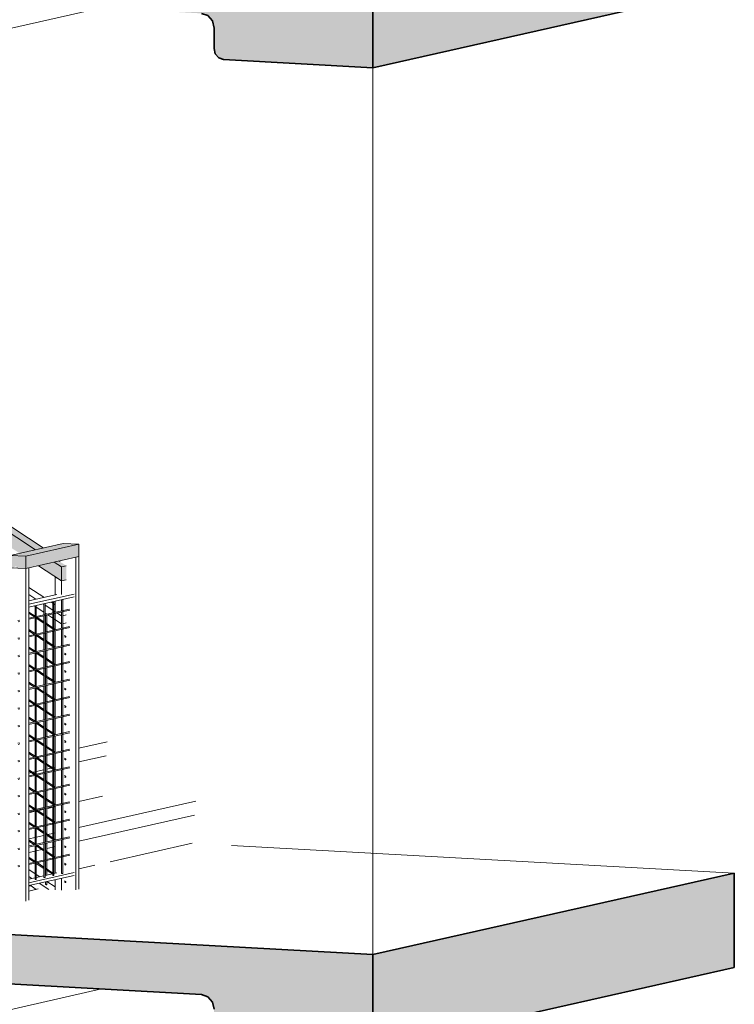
# Model space of a CAD drawing. Header units: millimetres. Extents: x -35550 to -1797, y -2320 to 9844.
# Tile 81 of 96: x -7031 to -5005, y 2009 to 4802. Entities that reach past the tile are written whole.
import ezdxf

# ---------------------------------------------------------------- set-up
doc = ezdxf.new("R2010")
doc.units = ezdxf.units.MM
for name, color, linetype, lineweight in [('Balusters', 7, 'Continuous', 18), ('Generic Models', 7, 'Continuous', 18), ('Generic Models-6', 7, 'Continuous', 35), ('Railings', 7, 'Continuous', 18), ('Rails-2', 7, 'Continuous', 18), ('Section Boxes', 7, 'Continuous', 9), ('Stairs', 7, 'Continuous', 18)]:
    doc.layers.add(name, color=color, linetype=linetype, lineweight=lineweight)
for name, color, linetype, lineweight, true_color in [('Generic Models-5', 9, 'Continuous', 18, 0x808080), ('Railings-1', 7, 'Continuous', 18, 0xbd9e5e), ('Rails-1', 7, 'Continuous', 18, 0xbd9e5e)]:
    doc.layers.add(name, color=color, linetype=linetype, lineweight=lineweight, true_color=true_color)

# ---------------------------------------------------------------- blocks, each defined once
blk = doc.blocks.new('Stair - Stairs-1786715-3D - trepikoda')
at = {"layer": 'Stairs'}
for p, q in [((29105.6, 2735.6), (29186.1, 2753.8)), ((28987.3, 2709), (29006.6, 2713.3)), ((29009.4, 2714), (29011.4, 2714.4)), ((29014.4, 2715.1), (29031.6, 2719)), ((29034.5, 2719.6), (29038.6, 2720.5)), ((29182.7, 2714.2), (29105.6, 2696.9)), ((29182.7, 2714.2), (29105.6, 2696.9)), ((28963.8, 2703.7), (28981.6, 2707.7)), ((29038.6, 2681.8), (29034.5, 2680.8)), ((29038.6, 2681.8), (29034.5, 2680.8)), ((28971, 2666.5), (28963.8, 2664.9)), ((28971, 2666.5), (28963.8, 2664.9)), ((28981.6, 2668.9), (28975, 2667.4)), ((28981.6, 2668.9), (28975, 2667.4)), ((29006.6, 2674.5), (28984.4, 2669.5)), ((29006.6, 2674.5), (28984.4, 2669.5)), ((29011.4, 2675.6), (29009.4, 2675.2)), ((29011.4, 2675.6), (29009.4, 2675.2)), ((29027.4, 2679.2), (29014.4, 2676.3)), ((29027.4, 2679.2), (29014.4, 2676.3)), ((29172.7, 2599.9), (29105.6, 2584.8)), ((29038.6, 2569.7), (29034.5, 2568.8)), ((29105.6, 2510.6), (29437.1, 2585.4)), ((28981.6, 2556.9), (28963.8, 2552.9)), ((28985.4, 2557.7), (28984.4, 2557.5)), ((29006.6, 2562.5), (28989.3, 2558.6)), ((29011.5, 2563.6), (29009.4, 2563.1)), ((29031.6, 2568.2), (29014.4, 2564.3)), ((29433.6, 2545.8), (29105.6, 2471.9)), ((29433.6, 2545.8), (29105.6, 2471.9)), ((28984.5, 2483.4), (29006.6, 2488.3)), ((29009.6, 2489), (29011.5, 2489.4)), ((29017.1, 2490.7), (29031.6, 2494)), ((29034.6, 2494.6), (29038.6, 2495.5)), ((28963.8, 2478.7), (28981.6, 2482.7)), ((28981.6, 2443.9), (28963.8, 2439.9)), ((28981.6, 2443.9), (28963.8, 2439.9)), ((29000.8, 2448.2), (28984.5, 2444.6)), ((29000.8, 2448.2), (28984.5, 2444.6)), ((29006.6, 2449.5), (29004.7, 2449.1)), ((29006.6, 2449.5), (29004.7, 2449.1)), ((29011.5, 2450.6), (29009.6, 2450.2)), ((29011.5, 2450.6), (29009.6, 2450.2)), ((29031.6, 2455.2), (29014.4, 2451.3)), ((29031.6, 2455.2), (29014.4, 2451.3)), ((29038.6, 2456.8), (29034.6, 2455.9)), ((29038.6, 2456.8), (29034.6, 2455.9))]:
    blk.add_line(p, q, dxfattribs=at)
blk = doc.blocks.new('Generic Models 28 - Generic Models 27-1786893-3D - trepikoda')
at = {"layer": 'Generic Models-5'}
for points in [[(29939.4, 1883.2), (30964.2, 2114.2), (30964.2, 2381.3), (29939.4, 2150.3)], [(29939.4, 1883.2), (29939.4, 2150.3), (28406.8, 2234.9), (28406.8, 2190.2), (28602, 2179.4), (28602, 1949.2), (28684.1, 1944.7), (28703.2, 1949.2), (28717, 1961.8), (28724, 1981), (28731.9, 2042.8), (28738.2, 2059.9), (28751, 2071.6), (28767.4, 2075.1), (29453, 2037.3), (29470.9, 2030.9), (29484.1, 2015.7), (29488.9, 1995.5), (29488.9, 1937.9), (29492.5, 1922.8), (29502.3, 1911.3), (29515.8, 1906.6), (29783.7, 1891.8)]]:
    blk.add_hatch(color=256, dxfattribs=at).paths.add_polyline_path(points, flags=0)
at = {"layer": 'Generic Models'}
for p, q in [((29426.7, 2466.1), (29194.8, 2413.9)), ((29538.1, 2460), (30964.2, 2381.3)), ((29150.5, 2403.9), (29105.6, 2393.8)), ((28963.8, 2345), (28970.7, 2344.6)), ((28963.8, 2330.6), (28990.2, 2336.5)), ((28694, 1945.5), (29170.2, 2052.9))]:
    blk.add_line(p, q, dxfattribs=at)
at = {"layer": 'Generic Models-6'}
for p, q in [((30964.2, 2381.3), (29939.4, 2150.3)), ((30964.2, 2114.2), (30964.2, 2381.3)), ((29939.4, 2150.3), (28406.8, 2234.9)), ((29939.4, 1883.2), (29939.4, 2150.3)), ((29939.4, 1883.2), (30964.2, 2114.2)), ((28767.4, 2075.1), (29453, 2037.3))]:
    blk.add_line(p, q, dxfattribs=at)
blk.add_polyline3d([(29453, 2037.3, 0), (29470.9, 2030.9, 0), (29484.1, 2015.7, 0), (29488.9, 1995.5, 0)], dxfattribs=at)
blk = doc.blocks.new('Generic Models 29 - Generic Models 27-1787128-3D - trepikoda')
at = {"layer": 'Generic Models-5'}
for points in [[(29939.4, 4665.8), (30964.2, 4896.7), (30964.2, 5163.8), (29939.4, 4932.9)], [(29939.4, 4665.8), (29939.4, 4932.9), (28329.2, 5021.7), (28333, 4976.8), (28602, 4961.9), (28602, 4731.8), (28684.1, 4727.3), (28703.2, 4731.8), (28717, 4744.3), (28724, 4763.5), (28731.9, 4825.4), (28738.2, 4842.5), (28751, 4854.1), (28767.4, 4857.6), (29453, 4819.8), (29470.9, 4813.5), (29484.1, 4798.2), (29488.9, 4778.1), (29488.9, 4720.4), (29492.5, 4705.3), (29502.3, 4693.9), (29515.8, 4689.1), (29822.1, 4672.2)]]:
    blk.add_hatch(color=256, dxfattribs=at).paths.add_polyline_path(points, flags=0)
at = {"layer": 'Generic Models'}
blk.add_line((28694, 4728.1), (29170.2, 4835.4), dxfattribs=at)
at = {"layer": 'Generic Models-6'}
for p, q in [((29939.4, 4665.8), (29939.4, 4932.9)), ((29939.4, 4665.8), (30964.2, 4896.7)), ((29488.9, 4778.1), (29488.9, 4720.4)), ((29515.8, 4689.1), (29939.4, 4665.8))]:
    blk.add_line(p, q, dxfattribs=at)
for points in [[(29453, 4819.8, 0), (29470.9, 4813.5, 0), (29484.1, 4798.2, 0), (29488.9, 4778.1, 0)], [(29488.9, 4720.4, 0), (29492.5, 4705.3, 0), (29502.3, 4693.9, 0), (29515.8, 4689.1, 0)]]:
    blk.add_polyline3d(points, dxfattribs=at)
blk = doc.blocks.new('Railing - 3mm-V125-3D - trepikoda')
at = {"layer": 'Balusters'}
for p, q in [((29011.4, 3115), (29011.4, 3117.9)), ((29011.4, 3065.3), (29011.4, 3112.4)), ((29014.4, 3113.2), (29014.4, 3066)), ((29011.4, 3015.7), (29011.4, 3062.7)), ((29014.4, 3063.5), (29014.4, 3016.3)), ((29011.4, 2966), (29011.4, 3013)), ((29014.4, 3013.8), (29014.4, 2966.6)), ((29011.4, 2916.3), (29011.4, 2963.3)), ((29014.4, 2964.1), (29014.4, 2917)), ((29011.4, 2866.6), (29011.4, 2913.6)), ((29014.4, 2914.4), (29014.4, 2867.3)), ((29011.4, 2816.9), (29011.4, 2863.9)), ((29014.4, 2864.7), (29014.4, 2817.6)), ((29011.4, 2767.2), (29011.4, 2814.2)), ((29014.4, 2815), (29014.4, 2767.9)), ((29011.4, 2717.5), (29011.4, 2764.6)), ((29014.4, 2765.3), (29014.4, 2718.2)), ((29011.4, 2667.8), (29011.4, 2714.9)), ((29014.4, 2715.7), (29014.4, 2668.5)), ((29011.4, 2618.2), (29011.4, 2665.2)), ((29014.4, 2666), (29014.4, 2618.8)), ((29011.4, 2568.5), (29011.4, 2615.5)), ((29014.4, 2616.3), (29014.4, 2569.1)), ((29011.4, 2518.8), (29011.4, 2565.8)), ((29014.4, 2566.6), (29014.4, 2519.4)), ((29011.4, 2469.1), (29011.4, 2516.1)), ((29014.4, 2516.9), (29014.4, 2469.8)), ((29011.4, 2419.4), (29011.4, 2466.4)), ((29014.4, 2467.2), (29014.4, 2420.1)), ((29011.4, 2374.9), (29011.4, 2416.7)), ((29014.4, 2417.5), (29014.4, 2375.6)), ((29011.4, 2350), (29011.4, 2356.9)), ((29014.4, 2357.6), (29014.4, 2348.6))]:
    blk.add_line(p, q, dxfattribs=at)
for points in [[(29012.2, 2349.2, 0), (29011.7, 2349.6, 0), (29011.4, 2349.9, 0), (29011.5, 2350.1, 0)], [(29014.4, 2348.7, 0), (29014.4, 2348.5, 0), (29014.1, 2348.4, 0), (29013.5, 2348.5, 0), (29012.9, 2348.8, 0), (29012.2, 2349.2, 0)]]:
    blk.add_polyline3d(points, dxfattribs=at)
blk = doc.blocks.new('Railing - 20x50mm-V127-3D - trepikoda')
at = {"layer": 'Balusters'}
for p, q in [((29038.6, 3222.2), (29056.6, 3210.4)), ((29038.6, 3171.1), (29038.6, 3222.2)), ((29056.6, 3210.4), (29069.9, 3213.4)), ((29056.6, 3171.3), (29056.6, 3210.4)), ((29056.6, 3125.4), (29056.6, 3157.1)), ((29038.6, 3121.2), (29038.6, 3153.1)), ((29038.6, 3071.5), (29038.6, 3118.6)), ((29056.6, 3075.7), (29056.6, 3122.4)), ((29056.6, 3026), (29056.6, 3072.7)), ((29038.6, 3021.8), (29038.6, 3068.9)), ((29038.6, 2972.1), (29038.6, 3019.2)), ((29056.6, 2976.3), (29056.6, 3023)), ((29038.6, 2922.4), (29038.6, 2969.5)), ((29056.6, 2926.6), (29056.6, 2973.4)), ((29038.6, 2872.7), (29038.6, 2919.8)), ((29056.6, 2876.9), (29056.6, 2923.7)), ((29038.6, 2823), (29038.6, 2870.1)), ((29056.6, 2827.2), (29056.6, 2874)), ((29038.6, 2773.4), (29038.6, 2820.5)), ((29056.6, 2777.5), (29056.6, 2824.3)), ((29038.6, 2723.7), (29038.6, 2770.8)), ((29056.6, 2727.9), (29056.6, 2774.6)), ((29038.6, 2674), (29038.6, 2721.1)), ((29056.6, 2678.2), (29056.6, 2724.9)), ((29038.6, 2624.3), (29038.6, 2671.4)), ((29056.6, 2628.5), (29056.6, 2675.2)), ((29056.6, 2579), (29056.6, 2625.5)), ((29038.6, 2574.6), (29038.6, 2621.7)), ((29038.6, 2524.9), (29038.6, 2572)), ((29056.6, 2529.1), (29056.6, 2575.8)), ((29038.6, 2475.2), (29038.6, 2522.3)), ((29056.6, 2479.4), (29056.6, 2526.2)), ((29038.6, 2425.5), (29038.6, 2472.6)), ((29056.6, 2429.7), (29056.6, 2476.5)), ((29038.6, 2381), (29038.6, 2422.9)), ((29056.6, 2381.3), (29056.6, 2426.8)), ((29038.6, 2333.8), (29038.6, 2363)), ((29056.6, 2332.8), (29056.6, 2367.1))]:
    blk.add_line(p, q, dxfattribs=at)
blk = doc.blocks.new('Railing - Railing-1787221-3D - trepikoda')
at = {"layer": 'Railings-1'}
blk.add_hatch(color=256, dxfattribs=at).paths.add_polyline_path([(29056.6, 3210.4), (29069.9, 3213.4), (29069.9, 3253), (29056.6, 3250), (29056.6, 3215.4)], flags=0)
at = {"layer": 'Rails-1'}
h = blk.add_hatch(color=256, dxfattribs=at)
h.paths.add_polyline_path([(29056.6, 3250), (29069.9, 3253), (29051.9, 3264.7), (29051.9, 3267.1), (29036, 3263.5)], flags=0)
h.paths.add_polyline_path([(28982.3, 3298.8), (29004.5, 3303.7), (27619.7, 4213.3), (27603.7, 4204.2), (28959.1, 3314)], flags=0)
h.paths.add_polyline_path([(27337.6, 4379), (27337.6, 4398.6), (27324.9, 4406.9), (27309, 4397.8), (27331.9, 4382.8)], flags=0)
h.paths.add_polyline_path([(27306.6, 4399.9), (27322.1, 4408.8), (27306.6, 4419), (27306.6, 4408.5)], flags=0)
h.paths.add_polyline_path([(27303.7, 4401.3), (27303.7, 4420.9), (27284.5, 4433.5), (27268.5, 4424.4), (27299.1, 4404.3)], flags=0)
h.paths.add_polyline_path([(27265.7, 4426.2), (27281.3, 4435.6), (27254.1, 4453.5), (27254.1, 4433.9), (27258.4, 4431)], flags=0)
h.paths.add_polyline_path([(27251.1, 4435.8), (27251.1, 4455.4), (27244, 4460.1), (27228.1, 4450.9), (27242.7, 4441.3)], flags=0)
h.paths.add_polyline_path([(27225.3, 4452.8), (27240.8, 4462.2), (27203.6, 4486.6), (27201.5, 4485.4), (27201.5, 4468.4), (27217.7, 4457.8)], flags=0)
h.paths.add_polyline_path([(27198.6, 4470.3), (27198.6, 4483.8), (27187.7, 4477.5), (27188.4, 4477)], flags=0)
h.paths.add_polyline_path([(27184.9, 4479.3), (27198.6, 4487.2), (27198.6, 4489.9), (27163.2, 4513.2), (27149, 4505.1), (27149, 4502.9), (27177.1, 4484.5)], flags=0)
h.paths.add_polyline_path([(27144.5, 4505.9), (27146.1, 4506.8), (27146.1, 4524.4), (27122.7, 4539.7), (27106.8, 4530.6), (27139.2, 4509.3)], flags=0)
h.paths.add_polyline_path([(27149, 4508.5), (27160.4, 4515), (27149, 4522.5), (27149, 4509.3)], flags=0)
h.paths.add_polyline_path([(27104, 4532.4), (27120, 4541.5), (27096.5, 4557), (27096.5, 4537.4)], flags=0)
h.paths.add_polyline_path([(27093.6, 4539.3), (27093.6, 4558.9), (27082.3, 4566.3), (27066.4, 4557.2), (27069.3, 4555.3)], flags=0)
h.paths.add_polyline_path([(27063.6, 4559), (27079.5, 4568.1), (27044, 4591.5), (27044, 4571.9), (27055, 4564.7)], flags=0)
h.paths.add_polyline_path([(27041, 4573.8), (27041, 4592.3), (27026, 4583.7), (27028.6, 4582)], flags=0)
h.paths.add_polyline_path([(27023.2, 4585.5), (27039.1, 4594.7), (27001.5, 4619.4), (26991.4, 4613.6), (26991.4, 4606.4), (27014.3, 4591.4)], flags=0)
h.paths.add_polyline_path([(26988.5, 4608.3), (26988.5, 4612), (26985.5, 4610.3), (26987.9, 4608.7)], flags=0)
h.paths.add_polyline_path([(26982.8, 4612.1), (26988.5, 4615.4), (26988.5, 4627.9), (26961, 4645.9), (26945.1, 4636.8), (26975.2, 4617.1)], flags=0)
h.paths.add_polyline_path([(26991.4, 4617.1), (26998.7, 4621.2), (26991.4, 4626)], flags=0)
h.paths.add_polyline_path([(26942.3, 4638.7), (26958.2, 4647.8), (26938.9, 4660.5), (26938.9, 4640.9)], flags=0)
h.paths.add_polyline_path([(26936, 4642.8), (26936, 4662.4), (26920.6, 4672.5), (26904.7, 4663.4), (26932.9, 4644.8)], flags=0)
h.paths.add_polyline_path([(26901.9, 4665.2), (26917.8, 4674.3), (26886.4, 4695), (26886.4, 4675.4), (26892.2, 4671.6)], flags=0)
h.paths.add_polyline_path([(26883.4, 4677.3), (26883.4, 4696.9), (26880.2, 4699), (26864.3, 4689.9), (26872, 4684.8)], flags=0)
h.paths.add_polyline_path([(26861.5, 4691.8), (26877.4, 4700.9), (26839.8, 4725.6), (26833.9, 4722.2), (26833.9, 4709.9), (26851.6, 4698.3)], flags=0)
h.paths.add_polyline_path([(26830.9, 4711.8), (26830.9, 4720.5), (26823.8, 4716.5), (26825.1, 4715.6)], flags=0)
h.paths.add_polyline_path([(26821.1, 4718.3), (26830.9, 4724), (26830.9, 4731.4), (26810.2, 4745), (26794.3, 4735.9), (26810.9, 4725)], flags=0)
h.paths.add_polyline_path([(26833.9, 4725.6), (26837, 4727.4), (26833.9, 4729.5)], flags=0)
h.paths.add_polyline_path([(26769.4, 4752.2), (26785.3, 4761.3), (26779.4, 4765.3), (26757.2, 4760.3), (26762, 4757.1)], flags=0)
h = blk.add_hatch(color=256, dxfattribs=at)
h.paths.add_polyline_path([(29056.6, 3210.4), (29056.6, 3250), (29036, 3263.5), (28991.1, 3253.4), (29003.4, 3245.3)], flags=0)
h.paths.add_polyline_path([(28937.4, 3288.6), (28982.3, 3298.8), (27603.7, 4204.2), (27571.5, 4185.8), (28937.3, 3288.7)], flags=0)
h.paths.add_polyline_path([(27311.8, 4356.4), (27321, 4358.4), (27337.6, 4368), (27337.6, 4379), (27309, 4397.8), (27306.6, 4396.5), (27306.6, 4359.8), (27307.4, 4359.3)], flags=0)
h.paths.add_polyline_path([(27330.8, 4360.7), (27337.6, 4362.2), (27337.6, 4364.5), (27331.9, 4361.3)], flags=0)
h.paths.add_polyline_path([(27303.7, 4361.7), (27303.7, 4394.8), (27276.8, 4379.4), (27281, 4376.6)], flags=0)
h.paths.add_polyline_path([(27274, 4381.2), (27303.7, 4398.2), (27303.7, 4401.3), (27268.5, 4424.4), (27254.1, 4416.1), (27254.1, 4394.3), (27266.7, 4386)], flags=0)
h.paths.add_polyline_path([(27251.1, 4396.2), (27251.1, 4414.4), (27236.3, 4406), (27242.7, 4401.8)], flags=0)
h.paths.add_polyline_path([(27233.6, 4407.8), (27251.1, 4417.9), (27251.1, 4435.8), (27228.1, 4450.9), (27201.5, 4435.7), (27201.5, 4428.8), (27226, 4412.7)], flags=0)
h.paths.add_polyline_path([(27254.1, 4419.5), (27265.7, 4426.2), (27254.1, 4433.9), (27254.1, 4421.6)], flags=0)
h.paths.add_polyline_path([(27198.6, 4430.8), (27198.6, 4434.1), (27195.9, 4432.5)], flags=0)
h.paths.add_polyline_path([(27193.1, 4434.4), (27198.6, 4437.5), (27198.6, 4470.3), (27187.7, 4477.5), (27155.5, 4459.1), (27185.3, 4439.5)], flags=0)
h.paths.add_polyline_path([(27201.5, 4439.2), (27225.3, 4452.8), (27201.5, 4468.4), (27201.5, 4448.6)], flags=0)
h.paths.add_polyline_path([(27152.7, 4460.9), (27184.9, 4479.3), (27149, 4502.9), (27149, 4463.3)], flags=0)
h.paths.add_polyline_path([(27146.1, 4465.3), (27146.1, 4503.4), (27115.1, 4485.6), (27144.7, 4466.2)], flags=0)
h.paths.add_polyline_path([(27112.3, 4487.5), (27144.5, 4505.9), (27106.8, 4530.6), (27096.5, 4524.7), (27096.5, 4497.8), (27104, 4492.9)], flags=0)
h.paths.add_polyline_path([(27093.6, 4499.8), (27093.6, 4523), (27074.6, 4512.2), (27078.9, 4509.3)], flags=0)
h.paths.add_polyline_path([(27071.8, 4514), (27093.6, 4526.4), (27093.6, 4539.3), (27066.4, 4557.2), (27044, 4544.3), (27044, 4532.3), (27064.3, 4518.9)], flags=0)
h.paths.add_polyline_path([(27096.5, 4528.1), (27104, 4532.4), (27096.5, 4537.4)], flags=0)
h.paths.add_polyline_path([(27041, 4534.3), (27041, 4542.6), (27034.2, 4538.7), (27036.9, 4537)], flags=0)
h.paths.add_polyline_path([(27031.4, 4540.6), (27041, 4546.1), (27041, 4573.8), (27026, 4583.7), (26993.8, 4565.3), (27022.6, 4546.4)], flags=0)
h.paths.add_polyline_path([(27044, 4547.7), (27063.6, 4559), (27044, 4571.9), (27044, 4558.4)], flags=0)
h.paths.add_polyline_path([(26991.4, 4567.4), (27023.2, 4585.5), (26991.4, 4606.4), (26991.4, 4578.5)], flags=0)
h.paths.add_polyline_path([(26988.5, 4568.8), (26988.5, 4608.3), (26985.5, 4610.3), (26953.4, 4591.8), (26981.9, 4573.1)], flags=0)
h.paths.add_polyline_path([(26950.6, 4593.7), (26982.8, 4612.1), (26945.1, 4636.8), (26938.9, 4633.3), (26938.9, 4601.3), (26945.4, 4597.1)], flags=0)
h.paths.add_polyline_path([(26936, 4603.3), (26936, 4631.6), (26912.9, 4618.4), (26914.8, 4617.2)], flags=0)
h.paths.add_polyline_path([(26910.1, 4620.2), (26936, 4635), (26936, 4642.8), (26904.7, 4663.4), (26886.4, 4652.9), (26886.4, 4635.8), (26900.5, 4626.5)], flags=0)
h.paths.add_polyline_path([(26938.9, 4636.7), (26942.3, 4638.7), (26938.9, 4640.9)], flags=0)
h.paths.add_polyline_path([(26883.4, 4637.8), (26883.4, 4651.2), (26872.5, 4644.9), (26874.1, 4643.9)], flags=0)
h.paths.add_polyline_path([(26869.7, 4646.8), (26883.4, 4654.6), (26883.4, 4677.3), (26864.3, 4689.9), (26833.9, 4672.5), (26833.9, 4670.3), (26859.8, 4653.3)], flags=0)
h.paths.add_polyline_path([(26886.4, 4656.3), (26901.9, 4665.2), (26886.4, 4675.4), (26886.4, 4668.2)], flags=0)
h.paths.add_polyline_path([(26829.3, 4673.3), (26830.9, 4674.3), (26830.9, 4711.8), (26823.8, 4716.5), (26791.6, 4698.1), (26819.1, 4680)], flags=0)
h.paths.add_polyline_path([(26833.9, 4675.9), (26861.5, 4691.8), (26833.9, 4709.9), (26833.9, 4684.8)], flags=0)
h.paths.add_polyline_path([(26788.9, 4699.9), (26821.1, 4718.3), (26794.3, 4735.9), (26781.3, 4728.5), (26781.3, 4704.8)], flags=0)
h.paths.add_polyline_path([(26778.4, 4706.8), (26778.4, 4726.8), (26762.1, 4717.5)], flags=0)
h.paths.add_polyline_path([(26757.2, 4745.2), (26769.4, 4752.2), (26757.2, 4760.3)], flags=0)
at = {"layer": 'Rails-2'}
for p, q in [((28982.3, 3298.8), (27603.7, 4204.2)), ((27619.7, 4213.3), (29004.5, 3303.7)), ((28991.1, 3253.4), (29056.6, 3210.4)), ((29056.6, 3250), (29036, 3263.5)), ((29069.9, 3253), (29056.6, 3250)), ((29056.6, 3250), (29056.6, 3210.4)), ((29056.6, 3210.4), (29069.9, 3213.4)), ((29005.9, 3163.7), (28963.8, 3191.3)), ((28963.8, 3171.8), (28983.7, 3158.7)), ((28981.6, 3137.5), (28978.5, 3139.5)), ((29006.1, 3121.4), (28984.6, 3135.5)), ((29004.1, 3145.3), (29006.6, 3143.7)), ((29009.6, 3141.7), (29031.7, 3127.2)), ((29031.7, 3146.8), (29026.5, 3150.1)), ((29038.6, 3142.2), (29034.6, 3144.8)), ((28981.6, 3110.4), (28963.8, 3122)), ((28963.8, 3118.4), (28979.9, 3107.9)), ((28984.6, 3104.8), (29006.6, 3090.3)), ((29006.6, 3093.9), (28986.9, 3106.8)), ((29014.7, 3115.8), (29009.6, 3119.1)), ((29031.7, 3104.6), (29017.7, 3113.8)), ((29034.6, 3125.2), (29040.1, 3121.6)), ((29056.6, 3088.2), (29034.6, 3102.6)), ((29043.4, 3119.5), (29056.6, 3110.8)), ((29056.6, 3110.8), (29056.6, 3088.2)), ((29069.9, 3113.8), (29059.7, 3111.5)), ((28981.6, 3060.7), (28963.8, 3072.3)), ((29031.7, 3077.5), (29009.6, 3091.9)), ((29009.6, 3088.4), (29031.7, 3073.9)), ((29034.6, 3071.9), (29036.2, 3070.9)), ((29038.6, 3072.9), (29034.7, 3075.5)), ((29059.7, 3088.9), (29069.9, 3091.2)), ((28963.8, 3068.7), (28979.9, 3058.2)), ((28984.6, 3055.1), (29006.6, 3040.6)), ((29006.6, 3044.2), (28986.9, 3057.2)), ((29064.9, 3052.1), (29067.4, 3050.4)), ((29067.9, 3053.7), (29065.3, 3055.4)), ((28981.6, 3011), (28963.8, 3022.6)), ((28963.8, 3019.1), (28979.9, 3008.5)), ((29031.7, 3027.8), (29009.6, 3042.3)), ((29009.6, 3038.7), (29031.7, 3024.2)), ((29034.6, 3022.2), (29036.2, 3021.2)), ((29038.6, 3023.2), (29034.7, 3025.8)), ((28984.6, 3005.4), (29006.7, 2990.9)), ((29006.7, 2994.5), (28986.9, 3007.5)), ((29031.7, 2978.1), (29009.6, 2992.6)), ((29009.6, 2989), (29031.7, 2974.5)), ((29064.9, 3002.4), (29067.4, 3000.7)), ((29067.9, 3004), (29065.3, 3005.7)), ((28981.6, 2961.3), (28963.8, 2973)), ((28963.8, 2969.4), (28979.9, 2958.8)), ((29034.6, 2972.5), (29036.2, 2971.5)), ((29038.6, 2973.5), (29034.7, 2976.1)), ((28984.4, 2955.8), (29006.7, 2941.2)), ((29006.7, 2944.8), (28986.9, 2957.8)), ((29031.7, 2928.4), (29009.4, 2943)), ((29009.4, 2939.4), (29031.7, 2924.8)), ((29064.9, 2952.7), (29067.4, 2951)), ((29067.9, 2954.3), (29065.3, 2956)), ((28981.6, 2911.6), (28963.8, 2923.3)), ((28963.8, 2919.7), (28979.9, 2909.1)), ((28984.4, 2906.2), (29006.7, 2891.5)), ((29006.7, 2895.1), (28986.9, 2908.1)), ((29034.5, 2922.9), (29036.2, 2921.9)), ((29038.6, 2923.8), (29034.7, 2926.4)), ((29067.9, 2904.6), (29065.3, 2906.3)), ((29031.7, 2878.7), (29009.4, 2893.3)), ((29009.4, 2889.7), (29031.7, 2875.1)), ((29038.6, 2874.1), (29034.7, 2876.7)), ((29064.9, 2903), (29067.4, 2901.3)), ((28981.7, 2861.9), (28963.8, 2873.6)), ((28963.8, 2870), (28979.9, 2859.4)), ((28984.4, 2856.5), (29006.7, 2841.8)), ((29006.7, 2845.4), (28986.9, 2858.4)), ((29034.5, 2873.3), (29036.2, 2872.2)), ((29064.9, 2853.3), (29067.4, 2851.6)), ((29067.9, 2854.9), (29065.3, 2856.6)), ((28981.7, 2812.2), (28963.8, 2823.9)), ((29031.8, 2829), (29009.4, 2843.6)), ((29009.4, 2840), (29031.8, 2825.4)), ((29034.5, 2823.6), (29036.2, 2822.5)), ((29038.6, 2824.4), (29034.7, 2827)), ((28963.8, 2820.3), (28979.9, 2809.7)), ((28984.4, 2806.8), (29006.7, 2792.1)), ((29006.7, 2795.7), (28986.9, 2808.7)), ((29031.6, 2779.3), (29009.4, 2793.9)), ((29064.9, 2803.6), (29067.4, 2801.9)), ((29067.9, 2805.2), (29065.3, 2806.9)), ((28981.6, 2762.5), (28963.8, 2774.2)), ((28963.8, 2770.6), (28979.9, 2760)), ((29009.4, 2790.3), (29031.6, 2775.7)), ((29034.5, 2773.9), (29036.2, 2772.8)), ((29038.6, 2774.7), (29034.7, 2777.3)), ((28984.4, 2757.1), (29006.6, 2742.5)), ((29006.6, 2746.1), (28986.9, 2759)), ((29031.6, 2729.7), (29009.4, 2744.2)), ((29009.4, 2740.6), (29031.6, 2726.1)), ((29064.9, 2753.9), (29067.4, 2752.2)), ((29067.9, 2755.5), (29065.3, 2757.2)), ((28981.6, 2712.9), (28963.8, 2724.5)), ((28963.8, 2720.9), (28979.9, 2710.4)), ((29006.6, 2696.4), (28986.9, 2709.3)), ((29034.5, 2724.2), (29036.2, 2723.1)), ((29038.6, 2725.1), (29034.7, 2727.6)), ((28984.4, 2707.4), (29006.6, 2692.8)), ((29031.6, 2680), (29009.4, 2694.5)), ((29009.4, 2691), (29031.6, 2676.4)), ((29064.9, 2704.3), (29067.4, 2702.6)), ((29067.9, 2705.9), (29065.3, 2707.6)), ((28981.6, 2663.2), (28963.8, 2674.8)), ((28963.8, 2671.2), (28979.9, 2660.7)), ((28984.4, 2657.7), (29006.6, 2643.1)), ((29006.6, 2646.7), (28986.9, 2659.7)), ((29034.5, 2674.5), (29036.2, 2673.4)), ((29038.6, 2675.4), (29034.7, 2678)), ((29064.9, 2654.6), (29067.4, 2652.9)), ((29067.9, 2656.2), (29065.3, 2657.9)), ((28981.6, 2613.5), (28963.8, 2625.1)), ((29031.6, 2630.3), (29009.4, 2644.9)), ((29009.4, 2641.3), (29031.6, 2626.7)), ((29038.6, 2625.7), (29034.7, 2628.3)), ((28963.8, 2621.6), (28979.9, 2611)), ((28984.4, 2608), (29006.6, 2593.4)), ((29006.6, 2597), (28986.9, 2610)), ((29034.5, 2624.8), (29036.2, 2623.7)), ((29064.9, 2604.9), (29067.4, 2603.2)), ((29067.9, 2606.5), (29065.3, 2608.2)), ((28981.6, 2563.8), (28963.8, 2575.5)), ((28963.8, 2571.9), (28979.9, 2561.3)), ((29031.6, 2580.6), (29009.4, 2595.2)), ((29009.4, 2591.6), (29031.6, 2577)), ((29034.5, 2575.1), (29036.2, 2574)), ((29038.6, 2576), (29034.7, 2578.6)), ((28984.4, 2558.3), (29006.6, 2543.8)), ((29006.6, 2547.3), (28986.9, 2560.3)), ((29031.6, 2530.9), (29009.6, 2545.4)), ((29009.6, 2541.8), (29031.6, 2527.3)), ((29064.9, 2555.2), (29067.4, 2553.5)), ((29067.9, 2556.8), (29065.3, 2558.5)), ((28981.6, 2514.1), (28963.8, 2525.8)), ((28963.8, 2522.2), (28979.9, 2511.6)), ((29034.6, 2525.4), (29036.2, 2524.3)), ((29038.6, 2526.3), (29034.7, 2528.9)), ((28984.5, 2508.6), (29006.6, 2494.1)), ((29006.6, 2497.7), (28986.9, 2510.6)), ((29031.6, 2481.2), (29009.6, 2495.7)), ((29009.6, 2492.1), (29031.6, 2477.6)), ((29064.9, 2505.5), (29067.4, 2503.8)), ((29067.9, 2507.1), (29065.3, 2508.8)), ((28981.6, 2464.4), (28963.8, 2476.1)), ((28963.8, 2472.5), (28979.9, 2461.9)), ((28984.5, 2458.9), (29006.6, 2444.4)), ((29006.6, 2448), (28986.9, 2460.9)), ((29034.6, 2475.7), (29036.2, 2474.7)), ((29038.6, 2476.6), (29034.7, 2479.2)), ((29067.9, 2457.4), (29065.3, 2459.1)), ((29031.6, 2431.5), (29009.6, 2446)), ((29009.6, 2442.4), (29031.6, 2427.9)), ((29038.6, 2426.9), (29034.7, 2429.5)), ((29064.9, 2455.8), (29067.4, 2454.1)), ((28981.6, 2414.7), (28963.8, 2426.4)), ((28963.8, 2422.8), (28979.9, 2412.2)), ((28984.6, 2409.2), (29006.6, 2394.7)), ((29006.6, 2398.3), (28986.9, 2411.2)), ((29034.6, 2426), (29036.2, 2425)), ((29064.9, 2406.1), (29067.4, 2404.4)), ((29067.9, 2407.7), (29065.3, 2409.4)), ((28963.8, 2391.4), (28981.6, 2379.7)), ((28984.6, 2377.7), (28994.6, 2371.1)), ((29031.6, 2381.8), (29009.6, 2396.3)), ((29009.6, 2392.7), (29030.3, 2379.1)), ((28972.5, 2366.1), (28963.8, 2371.8)), ((28967.2, 2346.9), (28984.9, 2335.3)), ((29020, 2334.9), (28992.9, 2352.7)), ((29015, 2357.7), (29038.6, 2342.2)), ((29064.9, 2356.4), (29067.4, 2354.7)), ((29067.9, 2358), (29065.3, 2359.7))]:
    blk.add_line(p, q, dxfattribs=at)
for points in [[(29068.3, 3052.2, 0), (29068.3, 3052.6, 0), (29068.2, 3053, 0), (29068.1, 3053.3, 0), (29068, 3053.6, 0), (29067.8, 3053.7, 0), (29067.7, 3053.7, 0), (29067.5, 3053.6, 0), (29067.3, 3053.4, 0), (29067.2, 3053.1, 0), (29067.1, 3052.7, 0), (29067, 3052.3, 0), (29067, 3051.9, 0)], [(29067, 3051.9, 0), (29067, 3051.4, 0), (29067.1, 3051, 0), (29067.2, 3050.7, 0), (29067.3, 3050.5, 0), (29067.5, 3050.3, 0), (29067.7, 3050.3, 0), (29067.8, 3050.4, 0), (29068, 3050.6, 0), (29068.1, 3050.9, 0), (29068.2, 3051.3, 0), (29068.3, 3051.7, 0), (29068.3, 3052.2, 0)], [(29068.3, 3002.5, 0), (29068.3, 3002.9, 0), (29068.2, 3003.3, 0), (29068.1, 3003.6, 0), (29068, 3003.9, 0), (29067.8, 3004, 0), (29067.7, 3004, 0), (29067.5, 3003.9, 0), (29067.3, 3003.7, 0), (29067.2, 3003.4, 0), (29067.1, 3003.1, 0), (29067, 3002.6, 0), (29067, 3002.2, 0)], [(29067, 3002.2, 0), (29067, 3001.7, 0), (29067.1, 3001.4, 0), (29067.2, 3001, 0), (29067.3, 3000.8, 0), (29067.5, 3000.7, 0), (29067.7, 3000.6, 0), (29067.8, 3000.7, 0), (29068, 3000.9, 0), (29068.1, 3001.2, 0), (29068.2, 3001.6, 0), (29068.3, 3002, 0), (29068.3, 3002.5, 0)], [(29068.3, 2952.8, 0), (29068.3, 2953.2, 0), (29068.2, 2953.6, 0), (29068.1, 2953.9, 0), (29068, 2954.2, 0), (29067.8, 2954.3, 0), (29067.7, 2954.3, 0), (29067.5, 2954.2, 0), (29067.3, 2954, 0), (29067.2, 2953.7, 0), (29067.1, 2953.4, 0), (29067, 2952.9, 0), (29067, 2952.5, 0)], [(29067, 2952.5, 0), (29067, 2952.1, 0), (29067.1, 2951.7, 0), (29067.2, 2951.3, 0), (29067.3, 2951.1, 0), (29067.5, 2951, 0), (29067.7, 2950.9, 0), (29067.8, 2951, 0), (29068, 2951.3, 0), (29068.1, 2951.6, 0), (29068.2, 2951.9, 0), (29068.3, 2952.3, 0), (29068.3, 2952.8, 0)], [(29068.3, 2903.1, 0), (29068.3, 2903.5, 0), (29068.2, 2903.9, 0), (29068.1, 2904.3, 0), (29068, 2904.5, 0), (29067.8, 2904.6, 0), (29067.7, 2904.7, 0), (29067.5, 2904.6, 0), (29067.3, 2904.3, 0), (29067.2, 2904, 0), (29067.1, 2903.7, 0), (29067, 2903.2, 0), (29067, 2902.8, 0)], [(29067, 2902.8, 0), (29067, 2902.4, 0), (29067.1, 2902, 0), (29067.2, 2901.7, 0), (29067.3, 2901.4, 0), (29067.5, 2901.3, 0), (29067.7, 2901.3, 0), (29067.8, 2901.4, 0), (29068, 2901.6, 0), (29068.1, 2901.9, 0), (29068.2, 2902.2, 0), (29068.3, 2902.7, 0), (29068.3, 2903.1, 0)], [(29068.3, 2853.4, 0), (29068.3, 2853.9, 0), (29068.2, 2854.2, 0), (29068.1, 2854.6, 0), (29068, 2854.8, 0), (29067.8, 2854.9, 0), (29067.7, 2855, 0), (29067.5, 2854.9, 0), (29067.3, 2854.7, 0), (29067.2, 2854.4, 0), (29067.1, 2854, 0), (29067, 2853.6, 0), (29067, 2853.1, 0)], [(29067, 2853.1, 0), (29067, 2852.7, 0), (29067.1, 2852.3, 0), (29067.2, 2852, 0), (29067.3, 2851.7, 0), (29067.5, 2851.6, 0), (29067.7, 2851.6, 0), (29067.8, 2851.7, 0), (29068, 2851.9, 0), (29068.1, 2852.2, 0), (29068.2, 2852.5, 0), (29068.3, 2853, 0), (29068.3, 2853.4, 0)], [(29068.3, 2803.7, 0), (29068.3, 2804.2, 0), (29068.2, 2804.6, 0), (29068.1, 2804.9, 0), (29068, 2805.1, 0), (29067.8, 2805.3, 0), (29067.7, 2805.3, 0), (29067.5, 2805.2, 0), (29067.3, 2805, 0), (29067.2, 2804.7, 0), (29067.1, 2804.3, 0), (29067, 2803.9, 0), (29067, 2803.4, 0)], [(29067, 2803.4, 0), (29067, 2803, 0), (29067.1, 2802.6, 0), (29067.2, 2802.3, 0), (29067.3, 2802, 0), (29067.5, 2801.9, 0), (29067.7, 2801.9, 0), (29067.8, 2802, 0), (29068, 2802.2, 0), (29068.1, 2802.5, 0), (29068.2, 2802.9, 0), (29068.3, 2803.3, 0), (29068.3, 2803.7, 0)], [(29068.3, 2754, 0), (29068.3, 2754.5, 0), (29068.2, 2754.9, 0), (29068.1, 2755.2, 0), (29068, 2755.4, 0), (29067.8, 2755.6, 0), (29067.7, 2755.6, 0), (29067.5, 2755.5, 0), (29067.3, 2755.3, 0), (29067.2, 2755, 0), (29067.1, 2754.6, 0), (29067, 2754.2, 0), (29067, 2753.7, 0)], [(29067, 2753.7, 0), (29067, 2753.3, 0), (29067.1, 2752.9, 0), (29067.2, 2752.6, 0), (29067.3, 2752.3, 0), (29067.5, 2752.2, 0), (29067.7, 2752.2, 0), (29067.8, 2752.3, 0), (29068, 2752.5, 0), (29068.1, 2752.8, 0), (29068.2, 2753.2, 0), (29068.3, 2753.6, 0), (29068.3, 2754, 0)], [(29068.3, 2704.4, 0), (29068.3, 2704.8, 0), (29068.2, 2705.2, 0), (29068.1, 2705.5, 0), (29068, 2705.7, 0), (29067.8, 2705.9, 0), (29067.7, 2705.9, 0), (29067.5, 2705.8, 0), (29067.3, 2705.6, 0), (29067.2, 2705.3, 0), (29067.1, 2704.9, 0), (29067, 2704.5, 0), (29067, 2704.1, 0)], [(29067, 2704.1, 0), (29067, 2703.6, 0), (29067.1, 2703.2, 0), (29067.2, 2702.9, 0), (29067.3, 2702.7, 0), (29067.5, 2702.5, 0), (29067.7, 2702.5, 0), (29067.8, 2702.6, 0), (29068, 2702.8, 0), (29068.1, 2703.1, 0), (29068.2, 2703.5, 0), (29068.3, 2703.9, 0), (29068.3, 2704.4, 0)], [(29068.3, 2654.7, 0), (29068.3, 2655.1, 0), (29068.2, 2655.5, 0), (29068.1, 2655.8, 0), (29068, 2656.1, 0), (29067.8, 2656.2, 0), (29067.7, 2656.2, 0), (29067.5, 2656.1, 0), (29067.3, 2655.9, 0), (29067.2, 2655.6, 0), (29067.1, 2655.2, 0), (29067, 2654.8, 0), (29067, 2654.4, 0)], [(29067, 2654.4, 0), (29067, 2653.9, 0), (29067.1, 2653.5, 0), (29067.2, 2653.2, 0), (29067.3, 2653, 0), (29067.5, 2652.8, 0), (29067.7, 2652.8, 0), (29067.8, 2652.9, 0), (29068, 2653.1, 0), (29068.1, 2653.4, 0), (29068.2, 2653.8, 0), (29068.3, 2654.2, 0), (29068.3, 2654.7, 0)], [(29068.3, 2605, 0), (29068.3, 2605.4, 0), (29068.2, 2605.8, 0), (29068.1, 2606.1, 0), (29068, 2606.4, 0), (29067.8, 2606.5, 0), (29067.7, 2606.5, 0), (29067.5, 2606.4, 0), (29067.3, 2606.2, 0), (29067.2, 2605.9, 0), (29067.1, 2605.5, 0), (29067, 2605.1, 0), (29067, 2604.7, 0)], [(29067, 2604.7, 0), (29067, 2604.2, 0), (29067.1, 2603.8, 0), (29067.2, 2603.5, 0), (29067.3, 2603.3, 0), (29067.5, 2603.1, 0), (29067.7, 2603.1, 0), (29067.8, 2603.2, 0), (29068, 2603.4, 0), (29068.1, 2603.7, 0), (29068.2, 2604.1, 0), (29068.3, 2604.5, 0), (29068.3, 2605, 0)], [(29068.3, 2555.3, 0), (29068.3, 2555.7, 0), (29068.2, 2556.1, 0), (29068.1, 2556.4, 0), (29068, 2556.7, 0), (29067.8, 2556.8, 0), (29067.7, 2556.8, 0), (29067.5, 2556.7, 0), (29067.3, 2556.5, 0), (29067.2, 2556.2, 0), (29067.1, 2555.9, 0), (29067, 2555.4, 0), (29067, 2555, 0)], [(29067, 2555, 0), (29067, 2554.6, 0), (29067.1, 2554.2, 0), (29067.2, 2553.8, 0), (29067.3, 2553.6, 0), (29067.5, 2553.5, 0), (29067.7, 2553.4, 0), (29067.8, 2553.5, 0), (29068, 2553.7, 0), (29068.1, 2554, 0), (29068.2, 2554.4, 0), (29068.3, 2554.8, 0), (29068.3, 2555.3, 0)], [(29068.3, 2505.6, 0), (29068.3, 2506, 0), (29068.2, 2506.4, 0), (29068.1, 2506.8, 0), (29068, 2507, 0), (29067.8, 2507.1, 0), (29067.7, 2507.1, 0), (29067.5, 2507, 0), (29067.3, 2506.8, 0), (29067.2, 2506.5, 0), (29067.1, 2506.2, 0), (29067, 2505.7, 0), (29067, 2505.3, 0)], [(29067, 2505.3, 0), (29067, 2504.9, 0), (29067.1, 2504.5, 0), (29067.2, 2504.1, 0), (29067.3, 2503.9, 0), (29067.5, 2503.8, 0), (29067.7, 2503.8, 0), (29067.8, 2503.9, 0), (29068, 2504.1, 0), (29068.1, 2504.4, 0), (29068.2, 2504.7, 0), (29068.3, 2505.2, 0), (29068.3, 2505.6, 0)], [(29068.3, 2455.9, 0), (29068.3, 2456.3, 0), (29068.2, 2456.7, 0), (29068.1, 2457.1, 0), (29068, 2457.3, 0), (29067.8, 2457.4, 0), (29067.7, 2457.5, 0), (29067.5, 2457.4, 0), (29067.3, 2457.2, 0), (29067.2, 2456.9, 0), (29067.1, 2456.5, 0), (29067, 2456.1, 0), (29067, 2455.6, 0)], [(29067, 2455.6, 0), (29067, 2455.2, 0), (29067.1, 2454.8, 0), (29067.2, 2454.5, 0), (29067.3, 2454.2, 0), (29067.5, 2454.1, 0), (29067.7, 2454.1, 0), (29067.8, 2454.2, 0), (29068, 2454.4, 0), (29068.1, 2454.7, 0), (29068.2, 2455, 0), (29068.3, 2455.5, 0), (29068.3, 2455.9, 0)], [(29068.3, 2406.2, 0), (29068.3, 2406.7, 0), (29068.2, 2407.1, 0), (29068.1, 2407.4, 0), (29068, 2407.6, 0), (29067.8, 2407.8, 0), (29067.7, 2407.8, 0), (29067.5, 2407.7, 0), (29067.3, 2407.5, 0), (29067.2, 2407.2, 0), (29067.1, 2406.8, 0), (29067, 2406.4, 0), (29067, 2405.9, 0)], [(29067, 2405.9, 0), (29067, 2405.5, 0), (29067.1, 2405.1, 0), (29067.2, 2404.8, 0), (29067.3, 2404.5, 0), (29067.5, 2404.4, 0), (29067.7, 2404.4, 0), (29067.8, 2404.5, 0), (29068, 2404.7, 0), (29068.1, 2405, 0), (29068.2, 2405.4, 0), (29068.3, 2405.8, 0), (29068.3, 2406.2, 0)], [(29068.3, 2356.5, 0), (29068.3, 2357, 0), (29068.2, 2357.4, 0), (29068.1, 2357.7, 0), (29068, 2357.9, 0), (29067.8, 2358.1, 0), (29067.7, 2358.1, 0), (29067.5, 2358, 0), (29067.3, 2357.8, 0), (29067.2, 2357.5, 0), (29067.1, 2357.1, 0), (29067, 2356.7, 0), (29067, 2356.2, 0)], [(29067, 2356.2, 0), (29067, 2355.8, 0), (29067.1, 2355.4, 0), (29067.2, 2355.1, 0), (29067.3, 2354.8, 0), (29067.5, 2354.7, 0), (29067.7, 2354.7, 0), (29067.8, 2354.8, 0), (29068, 2355, 0), (29068.1, 2355.3, 0), (29068.2, 2355.7, 0), (29068.3, 2356.1, 0), (29068.3, 2356.5, 0)]]:
    blk.add_polyline3d(points, dxfattribs=at)
for name in ['Railing - 20x50mm-V127-3D - trepikoda', 'Railing - 3mm-V125-3D - trepikoda']:
    blk.add_blockref(name, (0, 0))
blk = doc.blocks.new('Railing - 3mm-V174-3D - trepikoda')
at = {"layer": 'Balusters'}
for p, q in [((28981.6, 3140.2), (28981.6, 3107.6)), ((28984.6, 2363.5), (28984.6, 3140.9)), ((28981.6, 3105.5), (28981.6, 3058)), ((28981.6, 3056.1), (28981.6, 3008.3)), ((28981.6, 3006.4), (28981.6, 2958.6)), ((28981.6, 2956.7), (28981.6, 2908.9)), ((28981.6, 2907.1), (28981.6, 2859.2)), ((28981.6, 2857.4), (28981.6, 2809.5)), ((28981.6, 2807.7), (28981.6, 2759.8)), ((28981.6, 2758), (28981.6, 2710.1)), ((28981.6, 2708.3), (28981.6, 2660.4)), ((28981.6, 2658.6), (28981.6, 2610.8)), ((28981.6, 2608.9), (28981.6, 2561.1)), ((28981.6, 2559.2), (28981.6, 2511.4)), ((28981.6, 2509.5), (28981.6, 2461.7)), ((28981.6, 2459.9), (28981.6, 2412)), ((28981.6, 2410.2), (28981.6, 2363.5)), ((28984.4, 2363.4), (28984.6, 2363.5))]:
    blk.add_line(p, q, dxfattribs=at)
blk.add_polyline3d([(28981.6, 2363.5, 0), (28981.6, 2363.5, 0), (28981.8, 2363.4, 0), (28982.4, 2363.3, 0), (28983.2, 2363.3, 0), (28983.9, 2363.3, 0), (28984.4, 2363.4, 0)], dxfattribs=at)
blk = doc.blocks.new('Railing - 3mm-V175-3D - trepikoda')
at = {"layer": 'Balusters'}
for p, q in [((29006.6, 3145.8), (29006.6, 3113.3)), ((29009.6, 2369.1), (29009.6, 3146.5)), ((29006.6, 3111.4), (29006.6, 3063.6)), ((29006.6, 3061.8), (29006.6, 3013.9)), ((29006.6, 3012.1), (29006.6, 2964.2)), ((29006.6, 2962.4), (29006.6, 2914.5)), ((29006.6, 2912.7), (29006.6, 2864.8)), ((29006.6, 2863), (29006.6, 2815.2)), ((29006.6, 2813.3), (29006.6, 2765.5)), ((29006.6, 2763.6), (29006.6, 2715.8)), ((29006.6, 2713.9), (29006.6, 2666.1)), ((29006.6, 2664.3), (29006.6, 2616.4)), ((29006.6, 2614.6), (29006.6, 2566.7)), ((29006.6, 2564.9), (29006.6, 2517)), ((29006.6, 2515.2), (29006.6, 2467.3)), ((29006.6, 2465.5), (29006.6, 2417.6)), ((29006.6, 2415.8), (29006.6, 2369.1)), ((29009.4, 2369), (29009.6, 2369.1))]:
    blk.add_line(p, q, dxfattribs=at)
blk.add_polyline3d([(29006.6, 2369.1, 0), (29006.6, 2369.1, 0), (29006.9, 2369, 0), (29007.4, 2369, 0), (29008.2, 2368.9, 0), (29008.9, 2369, 0), (29009.4, 2369, 0)], dxfattribs=at)
blk = doc.blocks.new('Railing - 3mm-V176-3D - trepikoda')
at = {"layer": 'Balusters'}
for p, q in [((29031.6, 3151.5), (29031.6, 3118.9)), ((29034.6, 2374.8), (29034.6, 3152.2)), ((29031.6, 3117.1), (29031.6, 3069.2)), ((29031.6, 3067.4), (29031.6, 3019.5)), ((29031.6, 3017.7), (29031.6, 2969.9)), ((29031.6, 2968), (29031.6, 2920.2)), ((29031.6, 2918.3), (29031.6, 2870.5)), ((29031.6, 2868.7), (29031.6, 2820.8)), ((29031.6, 2819), (29031.6, 2771.1)), ((29031.6, 2769.3), (29031.6, 2721.4)), ((29031.6, 2719.6), (29031.6, 2671.7)), ((29031.6, 2669.9), (29031.6, 2622)), ((29031.6, 2620.2), (29031.6, 2572.4)), ((29031.6, 2570.5), (29031.6, 2522.7)), ((29031.6, 2520.8), (29031.6, 2473)), ((29031.6, 2471.1), (29031.6, 2423.3)), ((29031.6, 2421.5), (29031.6, 2374.8)), ((29034.5, 2374.7), (29034.6, 2374.8))]:
    blk.add_line(p, q, dxfattribs=at)
blk.add_polyline3d([(29031.6, 2374.8, 0), (29031.6, 2374.7, 0), (29031.9, 2374.7, 0), (29032.5, 2374.6, 0), (29033.2, 2374.6, 0), (29034, 2374.6, 0), (29034.5, 2374.7, 0)], dxfattribs=at)
blk = doc.blocks.new('Railing - 3mm-V177-3D - trepikoda')
at = {"layer": 'Balusters'}
for p, q in [((29056.7, 3157.1), (29056.7, 3124.6)), ((29059.7, 2380.4), (29059.7, 3157.8)), ((29056.7, 3122.7), (29056.7, 3074.9)), ((29056.7, 3073), (29056.7, 3025.2)), ((29056.7, 3023.4), (29056.7, 2975.5)), ((29056.7, 2973.7), (29056.7, 2925.8)), ((29056.7, 2924), (29056.7, 2876.1)), ((29056.7, 2874.3), (29056.7, 2826.4)), ((29056.7, 2824.6), (29056.7, 2776.8)), ((29056.7, 2774.9), (29056.7, 2727.1)), ((29056.7, 2725.2), (29056.7, 2677.4)), ((29056.7, 2675.5), (29056.7, 2627.7)), ((29056.7, 2625.9), (29056.7, 2578.3)), ((29056.7, 2576.2), (29056.7, 2528.3)), ((29056.7, 2526.5), (29056.7, 2478.6)), ((29056.7, 2476.8), (29056.7, 2428.9)), ((29056.7, 2427.1), (29056.7, 2380.4)), ((29059.5, 2380.3), (29059.7, 2380.4))]:
    blk.add_line(p, q, dxfattribs=at)
blk.add_polyline3d([(29056.7, 2380.4, 0), (29056.7, 2380.4, 0), (29056.9, 2380.3, 0), (29057.5, 2380.2, 0), (29058.3, 2380.2, 0), (29059, 2380.3, 0), (29059.5, 2380.3, 0)], dxfattribs=at)
blk = doc.blocks.new('Railing - 20x50mm-V178-3D - trepikoda')
at = {"layer": 'Balusters'}
for p, q in [((28910.1, 2304.9), (28910.1, 3247.7)), ((28954.9, 3245.2), (28910.1, 3247.7)), ((28963.8, 3247.2), (28954.9, 3245.2)), ((28954.9, 2302.4), (28954.9, 3245.2)), ((28963.8, 3247.2), (28963.8, 2304.4))]:
    blk.add_line(p, q, dxfattribs=at)
blk = doc.blocks.new('Railing - 20x50mm-V179-3D - trepikoda')
at = {"layer": 'Balusters'}
for p, q in [((29105.6, 3279.2), (29096.8, 3277.2)), ((29096.8, 2334.4), (29096.8, 3277.2)), ((29105.6, 3279.2), (29105.6, 2336.4)), ((29051.9, 3264.7), (29051.9, 3267.1))]:
    blk.add_line(p, q, dxfattribs=at)
blk = doc.blocks.new('Railing - Railing-1793583-3D - trepikoda')
at = {"layer": 'Railings-1'}
blk.add_hatch(color=256, dxfattribs=at).paths.add_polyline_path([(28955.4, 3245.3), (28954.9, 3280.1), (28910.6, 3282.6), (28910.6, 3247.8), (28919.5, 3247.8), (28928.5, 3252.8), (28928.6, 3246.8), (28954.9, 3245.4)], flags=0)
at = {"layer": 'Rails-1'}
for points in [[(28955.4, 3280.1), (29105.6, 3314), (29060.8, 3316.4), (28910.6, 3282.6), (28954.9, 3280.1)], [(28955.4, 3245.3), (29105.6, 3279.2), (29105.6, 3314), (28955.4, 3280.1), (28955.4, 3250)]]:
    blk.add_hatch(color=256, dxfattribs=at).paths.add_polyline_path(points, flags=0)
at = {"layer": 'Rails-2'}
for p, q in [((28910.6, 3282.6), (29060.8, 3316.4)), ((29105.6, 3314), (28955.4, 3280.1)), ((29060.8, 3316.4), (29105.6, 3314)), ((29105.6, 3314), (29105.6, 3279.2)), ((28910.6, 3282.6), (28910.6, 3247.8)), ((28955.4, 3280.1), (28910.6, 3282.6)), ((28955.4, 3245.3), (28955.4, 3280.1)), ((29105.6, 3279.2), (28955.4, 3245.3)), ((28910.6, 3247.8), (28955.4, 3245.3)), ((28963.8, 3144.1), (29092.3, 3173.1)), ((29043.1, 3172.1), (28963.8, 3154.2)), ((28963.8, 3136.2), (29092.3, 3165.1)), ((29079.4, 3130.5), (28963.8, 3104.5)), ((28963.8, 3101.4), (29080.1, 3127.6)), ((28937.3, 3098.5), (28932.7, 3097.5)), ((28933.3, 3094.6), (28938.2, 3095.7)), ((29079.4, 3080.9), (28963.8, 3054.8)), ((28963.8, 3051.7), (29080.1, 3077.9)), ((28937.3, 3048.8), (28932.7, 3047.8)), ((28933.3, 3044.9), (28938.2, 3046)), ((29079.4, 3031.2), (28963.8, 3005.1)), ((28963.8, 3002), (29080.1, 3028.2)), ((28937.3, 2999.2), (28932.7, 2998.1)), ((28933.3, 2995.2), (28938.2, 2996.3)), ((29079.4, 2981.5), (28963.8, 2955.4)), ((28963.8, 2952.4), (29080.1, 2978.6)), ((28937.3, 2949.5), (28932.7, 2948.4)), ((28933.3, 2945.5), (28938.2, 2946.6)), ((29079.4, 2931.8), (28963.8, 2905.7)), ((28963.8, 2902.7), (29080.1, 2928.9)), ((28937.3, 2899.8), (28932.7, 2898.7)), ((28933.3, 2895.8), (28938.2, 2896.9)), ((29079.4, 2882.1), (28963.8, 2856.1)), ((28963.8, 2853), (29080.1, 2879.2)), ((28937.3, 2850.1), (28932.7, 2849)), ((28933.3, 2846.1), (28938.2, 2847.2)), ((29079.4, 2832.4), (28963.8, 2806.4)), ((28963.8, 2803.3), (29080.1, 2829.5)), ((28937.3, 2800.4), (28932.7, 2799.3)), ((28933.3, 2796.4), (28938.2, 2797.5)), ((29079.4, 2782.7), (28963.8, 2756.7)), ((28963.8, 2753.6), (29080.1, 2779.8)), ((28937.3, 2750.7), (28932.7, 2749.7)), ((28933.3, 2746.7), (28938.2, 2747.8)), ((29079.4, 2733), (28963.8, 2707)), ((28963.8, 2703.9), (29080.1, 2730.1)), ((28937.3, 2701), (28932.7, 2700)), ((28933.3, 2697), (28938.2, 2698.2)), ((29079.4, 2683.4), (28963.8, 2657.3)), ((28963.8, 2654.2), (29080.1, 2680.4)), ((28937.3, 2651.3), (28932.7, 2650.3)), ((28933.3, 2647.4), (28938.2, 2648.5)), ((29079.4, 2633.7), (28963.8, 2607.6)), ((28963.8, 2604.5), (29080.1, 2630.7)), ((28937.3, 2601.6), (28932.7, 2600.6)), ((28933.3, 2597.7), (28938.2, 2598.8)), ((29079.4, 2584), (28963.8, 2557.9)), ((28963.8, 2554.9), (29080.1, 2581.1)), ((28937.3, 2552), (28932.7, 2550.9)), ((28933.3, 2548), (28938.2, 2549.1)), ((29079.4, 2534.3), (28963.8, 2508.2)), ((28963.8, 2505.2), (29080.1, 2531.4)), ((28937.3, 2502.3), (28932.7, 2501.2)), ((28933.3, 2498.3), (28938.2, 2499.4)), ((29079.4, 2484.6), (28963.8, 2458.6)), ((28963.8, 2455.5), (29080.1, 2481.7)), ((28937.3, 2452.6), (28932.7, 2451.5)), ((28933.3, 2448.6), (28938.2, 2449.7)), ((29079.4, 2434.9), (28963.8, 2408.9)), ((28963.8, 2405.8), (29080.1, 2432)), ((28937.3, 2402.9), (28932.7, 2401.8)), ((28933.3, 2398.9), (28938.2, 2400)), ((28963.8, 2354.1), (29092.3, 2383.1)), ((28963.8, 2346.2), (29092.3, 2375.1)), ((29006.6, 2373.8), (28984.6, 2368.8)), ((29031.6, 2379.4), (29009.6, 2374.5)), ((29043.1, 2382), (29034.6, 2380.1)), ((28981.6, 2368.2), (28963.8, 2364.2))]:
    blk.add_line(p, q, dxfattribs=at)
for name in ['Railing - 20x50mm-V179-3D - trepikoda', 'Railing - 20x50mm-V178-3D - trepikoda', 'Railing - 3mm-V177-3D - trepikoda', 'Railing - 3mm-V174-3D - trepikoda', 'Railing - 3mm-V175-3D - trepikoda', 'Railing - 3mm-V176-3D - trepikoda']:
    blk.add_blockref(name, (0, 0))

msp = doc.modelspace()

# ---------------------------------------------------------------- linework, layer by layer
at = {"layer": 'Section Boxes'}
msp.add_line((-6029.5, 9299.8), (-6029.5, -2320.1), dxfattribs=at)

# ---------------------------------------------------------------- block references
at = {"layer": 'Generic Models'}
for name in ['Generic Models 29 - Generic Models 27-1787128-3D - trepikoda', 'Generic Models 28 - Generic Models 27-1786893-3D - trepikoda']:
    msp.add_blockref(name, (-35969, 0), dxfattribs=at)
at = {"layer": 'Railings'}
for name in ['Railing - Railing-1787221-3D - trepikoda', 'Railing - Railing-1793583-3D - trepikoda']:
    msp.add_blockref(name, (-35969, 0), dxfattribs=at)
at = {"layer": 'Stairs'}
msp.add_blockref('Stair - Stairs-1786715-3D - trepikoda', (-35969, 0), dxfattribs=at)

doc.saveas('drawing.dxf')
